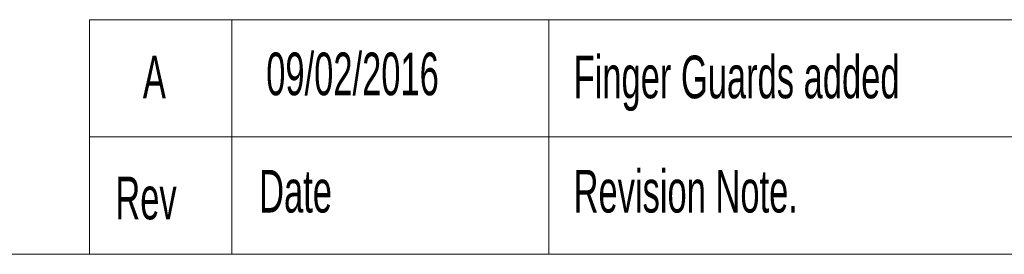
# Model space of a CAD drawing. Header units: millimetres. Extents: x 0 to 2100, y 0 to 1485.
# Tile 53 of 68: x 814 to 1150, y 35 to 115. Entities that reach past the tile are written whole.
import ezdxf

# ---------------------------------------------------------------- set-up
doc = ezdxf.new("R2010")
doc.units = ezdxf.units.MM
doc.header["$LTSCALE"] = 5
doc.styles.add('SLDTEXTSTYLE0', font='TXT', dxfattribs={"width": 0.605})

msp = doc.modelspace()

# ---------------------------------------------------------------- linework, layer by layer
at = {"color": 7, "linetype": 'Continuous', "lineweight": 0}
for p, q in [((837.79, 115), (837.79, 35)), ((837.79, 115), (1225, 115)), ((886.4, 115), (886.4, 35)), ((994.63, 115), (994.63, 35)), ((837.79, 75), (1225, 75)), ((35, 35), (2065, 35))]:
    msp.add_line(p, q, dxfattribs=at)

# ---------------------------------------------------------------- texts
at = {"color": 7, "linetype": 'Continuous', "lineweight": 0, "style": 'SLDTEXTSTYLE0'}
for s, insert, char_height, attachment_point in [('09/02/2016', (898.15, 103.8), 14.552, 1), ('A', (859.97, 102.76), 14.55, 2), ('Finger Guards added', (1003.07, 102.76), 14.5521, 1), ('Revision Note.', (1003.07, 63.8), 14.5521, 1), ('Rev', (846.65, 61.46), 14.552, 1), ('Date', (895.72, 63.8), 14.552, 1)]:
    msp.add_mtext(s, dxfattribs=dict(at, insert=insert, char_height=char_height, attachment_point=attachment_point))

doc.saveas('drawing.dxf')
